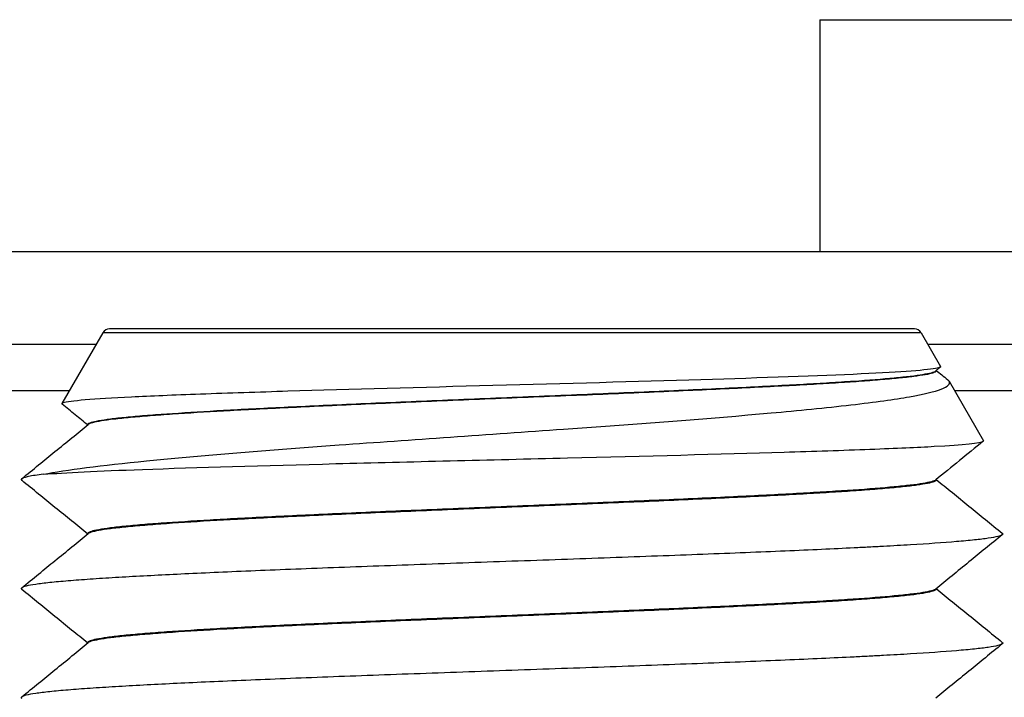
# Model space of a CAD drawing. Extents: x -1763 to 4575, y -3429 to 1051.
# Tile 117 of 193: x 3174.41 to 3180.78, y -2490.15 to -2485.77. Entities that reach past the tile are written whole.
import ezdxf

# ---------------------------------------------------------------- set-up
doc = ezdxf.new("R2010")
doc.units = 0
doc.layers.get('0').update_dxf_attribs({"linetype": 'CONTINUOUS'})
doc.layers.add('1', color=7, linetype='CONTINUOUS')

# ---------------------------------------------------------------- blocks, each defined once
blk = doc.blocks.new('Z-STACK', base_point=(-660.9662, -2613.0821))
at = {"color": 4, "linetype": 'CONTINUOUS'}
for p, q in [((3179.5851, -2485.7685), (3184.6565, -2485.7685)), ((3100.7451, -2487.2685), (3179.5851, -2487.2685)), ((3179.5851, -2487.2685), (3184.6565, -2487.2685)), ((3174.9037, -2487.8685), (3159.7421, -2487.8685)), ((3187.0377, -2487.8685), (3180.2837, -2487.8685)), ((3174.7305, -2488.1685), (3159.696, -2488.1685)), ((3186.7377, -2488.1685), (3180.457, -2488.1685))]:
    blk.add_line(p, q, dxfattribs=at)
at = {"color": 7, "linetype": 'CONTINUOUS'}
for p, q in [((3179.5851, -2485.7685), (3179.5851, -2487.2685)), ((3174.947, -2487.7935), (3174.6825, -2488.2516)), ((3180.1971, -2487.7685), (3174.9903, -2487.7685)), ((3180.2404, -2487.7935), (3180.3663, -2488.0116)), ((3180.3382, -2488.0395), (3180.3382, -2488.0373)), ((3180.4217, -2488.1075), (3180.6435, -2488.4916)), ((3174.8493, -2488.3895), (3174.8493, -2488.3872)), ((3180.3382, -2488.7451), (3180.3382, -2488.7428)), ((3174.8493, -2489.095), (3174.8493, -2489.0928)), ((3180.3382, -2489.4506), (3180.3382, -2489.4484)), ((3174.8493, -2489.8006), (3174.8493, -2489.7983))]:
    blk.add_line(p, q, dxfattribs=at)
at = {"color": 1, "linetype": 'CONTINUOUS'}
blk.add_line((3180.2404, -2487.7935), (3174.947, -2487.7935), dxfattribs=at)
at = {"color": 7, "linetype": 'CONTINUOUS'}
for centre, start, end in [((3174.9903, -2487.8185), 90, 150), ((3180.1971, -2487.8185), 30, 90)]:
    blk.add_arc(centre, 0.05, start, end, dxfattribs=at)
for points, knots in [([(3180.3651, -2488.0154), (3180.3623, -2488.0177), (3180.3556, -2488.02), (3180.3451, -2488.0223), (3180.2877, -2488.035), (3180.1175, -2488.0474), (3179.8526, -2488.0599), (3179.5785, -2488.0728), (3179.2146, -2488.0853), (3178.8158, -2488.0974), (3178.3993, -2488.11), (3177.934, -2488.1224), (3177.4702, -2488.1349), (3177.0081, -2488.1473), (3176.5502, -2488.1597), (3176.1435, -2488.1721), (3175.9551, -2488.1779), (3175.7603, -2488.1842), (3175.579, -2488.1909), (3175.4025, -2488.1973), (3175.2547, -2488.2035), (3175.1332, -2488.2095), (3174.8856, -2488.2218), (3174.728, -2488.2341), (3174.6907, -2488.2469), (3174.6862, -2488.2485), (3174.6834, -2488.25), (3174.6825, -2488.2516)], [0, 0, 0, 0, 0.021276, 0.021276, 0.021276, 0.515281, 0.515281, 0.515281, 1.552812, 1.552812, 1.552812, 2.898891, 2.898891, 2.898891, 4.226104, 4.226104, 4.226104, 4.790916, 4.790916, 4.790916, 5.237132, 5.237132, 5.237132, 5.681354, 5.681354, 5.681354, 5.690891, 5.690891, 5.690891, 5.690891]), ([(3174.8493, -2488.3872), (3174.8493, -2488.3855), (3174.8503, -2488.3837), (3174.8523, -2488.382), (3174.8547, -2488.3798), (3174.8588, -2488.3776), (3174.8644, -2488.3754), (3174.8738, -2488.3717), (3174.8877, -2488.3681), (3174.9059, -2488.3644), (3174.9246, -2488.3606), (3174.9479, -2488.3568), (3174.9753, -2488.3531), (3175.0028, -2488.3493), (3175.0344, -2488.3456), (3175.0699, -2488.3419), (3175.1053, -2488.3382), (3175.1444, -2488.3346), (3175.1869, -2488.3309), (3175.2293, -2488.3273), (3175.275, -2488.3238), (3175.3234, -2488.3202), (3175.4202, -2488.3132), (3175.5278, -2488.3063), (3175.6415, -2488.2997), (3175.67, -2488.2981), (3175.6988, -2488.2964), (3175.728, -2488.2948), (3175.7572, -2488.2932), (3175.7873, -2488.2915), (3175.8183, -2488.2898), (3175.8802, -2488.2865), (3175.9454, -2488.2831), (3176.014, -2488.2797), (3176.0825, -2488.2763), (3176.1544, -2488.2728), (3176.2292, -2488.2693), (3176.3041, -2488.2657), (3176.382, -2488.2622), (3176.4626, -2488.2585), (3176.5432, -2488.2549), (3176.6265, -2488.2513), (3176.7119, -2488.2476), (3176.7974, -2488.2439), (3176.8851, -2488.2402), (3176.9745, -2488.2364), (3177.1531, -2488.2289), (3177.3384, -2488.2213), (3177.5247, -2488.2137), (3177.7111, -2488.206), (3177.8985, -2488.1984), (3178.0812, -2488.1908), (3178.1725, -2488.187), (3178.2627, -2488.1832), (3178.351, -2488.1794), (3178.4393, -2488.1757), (3178.5259, -2488.172), (3178.61, -2488.1682), (3178.6941, -2488.1645), (3178.7758, -2488.1609), (3178.8547, -2488.1572), (3178.9336, -2488.1536), (3179.0096, -2488.15), (3179.0824, -2488.1465), (3179.1553, -2488.1429), (3179.2249, -2488.1394), (3179.2911, -2488.136), (3179.3574, -2488.1325), (3179.4202, -2488.1291), (3179.4795, -2488.1258), (3179.5092, -2488.1241), (3179.5379, -2488.1225), (3179.5658, -2488.1208), (3179.5937, -2488.1192), (3179.6206, -2488.1176), (3179.6474, -2488.1159), (3179.7007, -2488.1126), (3179.7524, -2488.1093), (3179.8018, -2488.1059), (3179.9006, -2488.099), (3179.9904, -2488.092), (3180.0666, -2488.0848), (3180.1048, -2488.0812), (3180.1396, -2488.0776), (3180.1705, -2488.0739), (3180.2014, -2488.0702), (3180.2285, -2488.0665), (3180.2513, -2488.0628), (3180.2741, -2488.0591), (3180.2927, -2488.0553), (3180.3067, -2488.0515), (3180.3206, -2488.0477), (3180.33, -2488.0439), (3180.3347, -2488.0401)], [0, 0, 0, 0, 0.006234, 0.006234, 0.006234, 0.020074, 0.020074, 0.020074, 0.063124, 0.063124, 0.063124, 0.133476, 0.133476, 0.133476, 0.228649, 0.228649, 0.228649, 0.346195, 0.346195, 0.346195, 0.483136, 0.483136, 0.483136, 0.801943, 0.801943, 0.801943, 0.888545, 0.888545, 0.888545, 0.978946, 0.978946, 0.978946, 1.174913, 1.174913, 1.174913, 1.390411, 1.390411, 1.390411, 1.62402, 1.62402, 1.62402, 1.873609, 1.873609, 1.873609, 2.13636, 2.13636, 2.13636, 2.687109, 2.687109, 2.687109, 3.244012, 3.244012, 3.244012, 3.51409, 3.51409, 3.51409, 3.773299, 3.773299, 3.773299, 4.018264, 4.018264, 4.018264, 4.246248, 4.246248, 4.246248, 4.455219, 4.455219, 4.455219, 4.643866, 4.643866, 4.643866, 4.730346, 4.730346, 4.730346, 4.812034, 4.812034, 4.812034, 4.966796, 4.966796, 4.966796, 5.232476, 5.232476, 5.232476, 5.336903, 5.336903, 5.336903, 5.418486, 5.418486, 5.418486, 5.474989, 5.474989, 5.474989, 5.505512, 5.505512, 5.505512, 5.505512]), ([(3180.3382, -2488.0395), (3180.3382, -2488.0413), (3180.3372, -2488.043), (3180.3352, -2488.0448), (3180.3327, -2488.047), (3180.3287, -2488.0491), (3180.3231, -2488.0513), (3180.3137, -2488.055), (3180.2999, -2488.0587), (3180.2819, -2488.0623), (3180.2634, -2488.0661), (3180.2404, -2488.0698), (3180.2134, -2488.0735), (3180.1864, -2488.0772), (3180.1553, -2488.0809), (3180.1206, -2488.0846), (3180.0859, -2488.0882), (3180.0476, -2488.0918), (3180.0061, -2488.0953), (3179.9647, -2488.0989), (3179.9202, -2488.1024), (3179.8732, -2488.1059), (3179.8262, -2488.1093), (3179.7766, -2488.1127), (3179.725, -2488.1161), (3179.6734, -2488.1194), (3179.6202, -2488.1227), (3179.5647, -2488.126), (3179.5089, -2488.1292), (3179.4495, -2488.1326), (3179.3866, -2488.136), (3179.3238, -2488.1394), (3179.2575, -2488.1428), (3179.1878, -2488.1463), (3179.1182, -2488.1498), (3179.0453, -2488.1534), (3178.9693, -2488.157), (3178.8933, -2488.1606), (3178.8143, -2488.1642), (3178.7326, -2488.1679), (3178.651, -2488.1715), (3178.5667, -2488.1752), (3178.4803, -2488.179), (3178.3939, -2488.1827), (3178.3054, -2488.1865), (3178.2154, -2488.1903), (3178.0353, -2488.1978), (3177.8492, -2488.2055), (3177.6627, -2488.2131), (3177.4762, -2488.2207), (3177.2893, -2488.2284), (3177.1077, -2488.2359), (3177.0169, -2488.2397), (3176.9275, -2488.2434), (3176.8399, -2488.2472), (3176.7524, -2488.2509), (3176.6668, -2488.2546), (3176.5837, -2488.2582), (3176.5006, -2488.2619), (3176.4199, -2488.2655), (3176.3421, -2488.2691), (3176.2644, -2488.2727), (3176.1895, -2488.2762), (3176.1177, -2488.2797), (3176.046, -2488.2832), (3175.9775, -2488.2866), (3175.9123, -2488.29), (3175.8471, -2488.2933), (3175.7852, -2488.2967), (3175.7268, -2488.2999), (3175.6102, -2488.3064), (3175.4987, -2488.3132), (3175.3969, -2488.3201), (3175.346, -2488.3236), (3175.2975, -2488.3271), (3175.252, -2488.3307), (3175.2064, -2488.3343), (3175.1639, -2488.3379), (3175.1249, -2488.3416), (3175.0859, -2488.3452), (3175.0504, -2488.3489), (3175.0189, -2488.3526), (3174.9875, -2488.3563), (3174.96, -2488.3601), (3174.9369, -2488.3639), (3174.9138, -2488.3676), (3174.895, -2488.3714), (3174.8809, -2488.3752), (3174.8668, -2488.379), (3174.8574, -2488.3829), (3174.8527, -2488.3867)], [0, 0, 0, 0, 0.006218, 0.006218, 0.006218, 0.02, 0.02, 0.02, 0.062719, 0.062719, 0.062719, 0.132158, 0.132158, 0.132158, 0.225642, 0.225642, 0.225642, 0.340587, 0.340587, 0.340587, 0.473952, 0.473952, 0.473952, 0.622468, 0.622468, 0.622468, 0.783107, 0.783107, 0.783107, 0.961459, 0.961459, 0.961459, 1.160528, 1.160528, 1.160528, 1.379347, 1.379347, 1.379347, 1.616239, 1.616239, 1.616239, 1.868811, 1.868811, 1.868811, 2.13399, 2.13399, 2.13399, 2.687137, 2.687137, 2.687137, 3.242579, 3.242579, 3.242579, 3.510592, 3.510592, 3.510592, 3.767068, 3.767068, 3.767068, 4.008869, 4.008869, 4.008869, 4.233521, 4.233521, 4.233521, 4.439255, 4.439255, 4.439255, 4.624997, 4.624997, 4.624997, 4.955531, 4.955531, 4.955531, 5.100836, 5.100836, 5.100836, 5.228342, 5.228342, 5.228342, 5.33489, 5.33489, 5.33489, 5.417741, 5.417741, 5.417741, 5.474833, 5.474833, 5.474833, 5.505512, 5.505512, 5.505512, 5.505512]), ([(3180.3651, -2488.0154), (3180.36, -2488.0195), (3180.355, -2488.0236), (3180.3499, -2488.0277), (3180.3449, -2488.0319), (3180.3398, -2488.036), (3180.3347, -2488.0401)], [0, 0, 0, 0, 0.01959373, 0.01959373, 0.01959373, 0.03918747, 0.03918747, 0.03918747, 0.03918747]), ([(3180.3385, -2488.037), (3180.3502, -2488.0465), (3180.3619, -2488.056), (3180.3736, -2488.0655), (3180.3865, -2488.0761), (3180.3994, -2488.0866), (3180.4124, -2488.0972)], [0.00491766, 0.00491766, 0.00491766, 0.00491766, 0.05008454, 0.05008454, 0.05008454, 0.10016908, 0.10016908, 0.10016908, 0.10016908]), ([(3180.3663, -2488.0116), (3180.3667, -2488.0122), (3180.3668, -2488.0128), (3180.3666, -2488.0135), (3180.3664, -2488.0141), (3180.3659, -2488.0147), (3180.3651, -2488.0154)], [0, 0, 0, 0, 0.001962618, 0.001962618, 0.001962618, 0.004389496, 0.004389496, 0.004389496, 0.004389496]), ([(3174.5636, -2488.7085), (3174.7095, -2488.6795), (3174.9371, -2488.6508), (3175.229, -2488.6218), (3175.5823, -2488.5868), (3176.0182, -2488.5526), (3176.4759, -2488.5191), (3176.9427, -2488.4851), (3177.4441, -2488.451), (3177.9268, -2488.4166), (3178.4133, -2488.382), (3178.877, -2488.3473), (3179.2693, -2488.312), (3179.4439, -2488.2963), (3179.6234, -2488.2788), (3179.7859, -2488.26), (3179.945, -2488.2416), (3180.0696, -2488.2241), (3180.165, -2488.2073), (3180.2583, -2488.1908), (3180.3277, -2488.1743), (3180.3711, -2488.1576), (3180.4144, -2488.141), (3180.4314, -2488.1243), (3180.4217, -2488.1075)], [0, 0, 0, 0, 0.671174, 0.671174, 0.671174, 1.922256, 1.922256, 1.922256, 3.376847, 3.376847, 3.376847, 4.723396, 4.723396, 4.723396, 5.242643, 5.242643, 5.242643, 5.625389, 5.625389, 5.625389, 5.837593, 5.837593, 5.837593, 5.908809, 5.908809, 5.908809, 5.908809]), ([(3180.4217, -2488.1075), (3180.4207, -2488.1058), (3180.4195, -2488.1041), (3180.4179, -2488.1023), (3180.4164, -2488.1006), (3180.4145, -2488.0989), (3180.4124, -2488.0972)], [0, 0, 0, 0, 0.00644191, 0.00644191, 0.00644191, 0.01402067, 0.01402067, 0.01402067, 0.01402067]), ([(3174.6825, -2488.2516), (3174.6822, -2488.2522), (3174.6821, -2488.2528), (3174.6823, -2488.2534), (3174.6825, -2488.254), (3174.683, -2488.2546), (3174.6837, -2488.2552)], [0, 0, 0, 0, 0.001869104, 0.001869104, 0.001869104, 0.004181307, 0.004181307, 0.004181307, 0.004181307]), ([(3174.8489, -2488.3898), (3174.822, -2488.3679), (3174.7951, -2488.346), (3174.7682, -2488.324), (3174.74, -2488.3011), (3174.7119, -2488.2782), (3174.6837, -2488.2552)], [0.0049174, 0.0049174, 0.0049174, 0.0049174, 0.108999, 0.108999, 0.108999, 0.217998, 0.217998, 0.217998, 0.217998]), ([(3174.4217, -2488.7377), (3174.4961, -2488.6771), (3174.5679, -2488.6186), (3174.6372, -2488.5622), (3174.7118, -2488.5015), (3174.7836, -2488.443), (3174.8527, -2488.3867)], [0, 0, 0, 0, 0.2779219, 0.2779219, 0.2779219, 0.5558439, 0.5558439, 0.5558439, 0.5558439]), ([(3174.5636, -2488.7085), (3174.6989, -2488.6981), (3174.9169, -2488.6877), (3175.2026, -2488.6773), (3175.5524, -2488.6645), (3175.9905, -2488.6521), (3176.455, -2488.64), (3176.9323, -2488.6276), (3177.4496, -2488.6153), (3177.9519, -2488.6028), (3178.4548, -2488.5904), (3178.939, -2488.578), (3179.3542, -2488.5654), (3179.5409, -2488.5597), (3179.7337, -2488.5534), (3179.9097, -2488.5467), (3180.0811, -2488.5401), (3180.2183, -2488.5339), (3180.3257, -2488.5279), (3180.5176, -2488.5171), (3180.6287, -2488.5063), (3180.6424, -2488.4951)], [0, 0, 0, 0, 0.639738, 0.639738, 0.639738, 1.892685, 1.892685, 1.892685, 3.390121, 3.390121, 3.390121, 4.792877, 4.792877, 4.792877, 5.348697, 5.348697, 5.348697, 5.765176, 5.765176, 5.765176, 6.083731, 6.083731, 6.083731, 6.083731]), ([(3180.6424, -2488.4951), (3180.5898, -2488.5379), (3180.5385, -2488.5797), (3180.4886, -2488.6204), (3180.436, -2488.6631), (3180.3848, -2488.7049), (3180.3347, -2488.7457)], [0, 0, 0, 0, 0.1983971, 0.1983971, 0.1983971, 0.3967942, 0.3967942, 0.3967942, 0.3967942]), ([(3180.6424, -2488.4951), (3180.6431, -2488.4945), (3180.6435, -2488.4939), (3180.6437, -2488.4934), (3180.6439, -2488.4928), (3180.6439, -2488.4922), (3180.6435, -2488.4916)], [0, 0, 0, 0, 0.002206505, 0.002206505, 0.002206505, 0.003991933, 0.003991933, 0.003991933, 0.003991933]), ([(3174.4217, -2488.7377), (3174.4207, -2488.7385), (3174.42, -2488.7393), (3174.4195, -2488.7401), (3174.419, -2488.7409), (3174.4187, -2488.7417), (3174.4187, -2488.7426), (3174.4187, -2488.7434), (3174.419, -2488.7442), (3174.4195, -2488.745), (3174.42, -2488.7458), (3174.4207, -2488.7466), (3174.4217, -2488.7474)], [0, 0, 0, 0, 0.00333528, 0.00333528, 0.00333528, 0.00592148, 0.00592148, 0.00592148, 0.0085072, 0.0085072, 0.0085072, 0.01183912, 0.01183912, 0.01183912, 0.01183912]), ([(3174.5636, -2488.7085), (3174.5433, -2488.7109), (3174.525, -2488.7133), (3174.5088, -2488.7157), (3174.4926, -2488.7182), (3174.4786, -2488.7206), (3174.4666, -2488.723), (3174.4547, -2488.7255), (3174.445, -2488.7279), (3174.4375, -2488.7303), (3174.43, -2488.7328), (3174.4247, -2488.7352), (3174.4217, -2488.7377)], [0, 0, 0, 0, 0.0552514, 0.0552514, 0.0552514, 0.0980816, 0.0980816, 0.0980816, 0.1281495, 0.1281495, 0.1281495, 0.1456412, 0.1456412, 0.1456412, 0.1456412]), ([(3174.8489, -2489.0953), (3174.7809, -2489.04), (3174.7104, -2488.9825), (3174.6372, -2488.9229), (3174.5679, -2488.8664), (3174.4961, -2488.808), (3174.4217, -2488.7474)], [0.0051044, 0.0051044, 0.0051044, 0.0051044, 0.2779219, 0.2779219, 0.2779219, 0.5558438, 0.5558438, 0.5558438, 0.5558438]), ([(3180.3347, -2488.7457), (3180.33, -2488.7495), (3180.3206, -2488.7533), (3180.3067, -2488.7571), (3180.2927, -2488.7608), (3180.2741, -2488.7646), (3180.2513, -2488.7683), (3180.2285, -2488.7721), (3180.2014, -2488.7758), (3180.1705, -2488.7795), (3180.1396, -2488.7831), (3180.1048, -2488.7868), (3180.0666, -2488.7904), (3179.9904, -2488.7976), (3179.9006, -2488.8046), (3179.8018, -2488.8114), (3179.7524, -2488.8148), (3179.7007, -2488.8182), (3179.6474, -2488.8215), (3179.6206, -2488.8231), (3179.5937, -2488.8247), (3179.5658, -2488.8264), (3179.5379, -2488.828), (3179.5092, -2488.8297), (3179.4795, -2488.8313), (3179.4202, -2488.8347), (3179.3574, -2488.8381), (3179.2911, -2488.8415), (3179.2249, -2488.845), (3179.1553, -2488.8485), (3179.0824, -2488.852), (3179.0096, -2488.8556), (3178.9336, -2488.8592), (3178.8547, -2488.8628), (3178.7758, -2488.8664), (3178.6941, -2488.8701), (3178.61, -2488.8738), (3178.5259, -2488.8775), (3178.4393, -2488.8812), (3178.351, -2488.885), (3178.2627, -2488.8888), (3178.1725, -2488.8925), (3178.0812, -2488.8963), (3177.8985, -2488.9039), (3177.7111, -2488.9116), (3177.5247, -2488.9192), (3177.3384, -2488.9269), (3177.1531, -2488.9345), (3176.9745, -2488.942), (3176.8851, -2488.9457), (3176.7974, -2488.9494), (3176.7119, -2488.9531), (3176.6265, -2488.9568), (3176.5432, -2488.9605), (3176.4626, -2488.9641), (3176.382, -2488.9677), (3176.3041, -2488.9713), (3176.2292, -2488.9748), (3176.1544, -2488.9784), (3176.0825, -2488.9818), (3176.014, -2488.9853), (3175.9454, -2488.9887), (3175.8802, -2488.9921), (3175.8183, -2488.9954), (3175.7873, -2488.9971), (3175.7572, -2488.9987), (3175.728, -2489.0003), (3175.6988, -2489.002), (3175.67, -2489.0036), (3175.6415, -2489.0053), (3175.5278, -2489.0119), (3175.4202, -2489.0187), (3175.3234, -2489.0258), (3175.275, -2489.0293), (3175.2293, -2489.0329), (3175.1869, -2489.0365), (3175.1444, -2489.0401), (3175.1053, -2489.0438), (3175.0699, -2489.0475), (3175.0344, -2489.0511), (3175.0028, -2489.0549), (3174.9753, -2489.0586), (3174.9479, -2489.0624), (3174.9246, -2489.0661), (3174.9059, -2489.0699), (3174.8877, -2489.0736), (3174.8738, -2489.0773), (3174.8644, -2489.081), (3174.8588, -2489.0832), (3174.8547, -2489.0854), (3174.8523, -2489.0875), (3174.8503, -2489.0893), (3174.8493, -2489.091), (3174.8493, -2489.0928)], [0, 0, 0, 0, 0.030523, 0.030523, 0.030523, 0.087025, 0.087025, 0.087025, 0.168609, 0.168609, 0.168609, 0.273035, 0.273035, 0.273035, 0.538716, 0.538716, 0.538716, 0.693478, 0.693478, 0.693478, 0.775166, 0.775166, 0.775166, 0.861646, 0.861646, 0.861646, 1.050293, 1.050293, 1.050293, 1.259264, 1.259264, 1.259264, 1.487248, 1.487248, 1.487248, 1.732213, 1.732213, 1.732213, 1.991422, 1.991422, 1.991422, 2.2615, 2.2615, 2.2615, 2.818402, 2.818402, 2.818402, 3.369152, 3.369152, 3.369152, 3.631903, 3.631903, 3.631903, 3.881492, 3.881492, 3.881492, 4.1151, 4.1151, 4.1151, 4.330599, 4.330599, 4.330599, 4.526566, 4.526566, 4.526566, 4.616966, 4.616966, 4.616966, 4.703569, 4.703569, 4.703569, 5.022376, 5.022376, 5.022376, 5.159316, 5.159316, 5.159316, 5.276863, 5.276863, 5.276863, 5.372035, 5.372035, 5.372035, 5.442388, 5.442388, 5.442388, 5.485438, 5.485438, 5.485438, 5.499278, 5.499278, 5.499278, 5.505512, 5.505512, 5.505512, 5.505512]), ([(3180.3382, -2488.7451), (3180.3382, -2488.7468), (3180.3372, -2488.7486), (3180.3352, -2488.7503), (3180.3327, -2488.7525), (3180.3287, -2488.7547), (3180.3231, -2488.7569), (3180.3137, -2488.7605), (3180.2999, -2488.7642), (3180.2819, -2488.7679), (3180.2634, -2488.7716), (3180.2404, -2488.7754), (3180.2134, -2488.7791), (3180.1864, -2488.7828), (3180.1553, -2488.7865), (3180.1206, -2488.7901), (3180.0859, -2488.7937), (3180.0476, -2488.7973), (3180.0061, -2488.8009), (3179.9647, -2488.8045), (3179.9202, -2488.808), (3179.8732, -2488.8114), (3179.8262, -2488.8149), (3179.7766, -2488.8183), (3179.725, -2488.8216), (3179.6734, -2488.825), (3179.6202, -2488.8283), (3179.5647, -2488.8315), (3179.5089, -2488.8348), (3179.4495, -2488.8381), (3179.3866, -2488.8415), (3179.3238, -2488.8449), (3179.2575, -2488.8484), (3179.1878, -2488.8519), (3179.1182, -2488.8554), (3179.0453, -2488.8589), (3178.9693, -2488.8625), (3178.8933, -2488.8661), (3178.8143, -2488.8698), (3178.7326, -2488.8734), (3178.651, -2488.8771), (3178.5667, -2488.8808), (3178.4803, -2488.8845), (3178.3939, -2488.8883), (3178.3054, -2488.892), (3178.2154, -2488.8958), (3178.0353, -2488.9034), (3177.8492, -2488.911), (3177.6627, -2488.9187), (3177.4762, -2488.9263), (3177.2893, -2488.9339), (3177.1077, -2488.9415), (3177.0169, -2488.9453), (3176.9275, -2488.949), (3176.8399, -2488.9527), (3176.7524, -2488.9565), (3176.6668, -2488.9601), (3176.5837, -2488.9638), (3176.5006, -2488.9675), (3176.4199, -2488.9711), (3176.3421, -2488.9747), (3176.2644, -2488.9782), (3176.1895, -2488.9818), (3176.1177, -2488.9852), (3176.046, -2488.9887), (3175.9775, -2488.9922), (3175.9123, -2488.9955), (3175.8471, -2488.9989), (3175.7852, -2489.0022), (3175.7268, -2489.0055), (3175.6102, -2489.012), (3175.4987, -2489.0187), (3175.3969, -2489.0257), (3175.346, -2489.0292), (3175.2975, -2489.0327), (3175.252, -2489.0363), (3175.2064, -2489.0398), (3175.1639, -2489.0435), (3175.1249, -2489.0471), (3175.0859, -2489.0508), (3175.0504, -2489.0545), (3175.0189, -2489.0582), (3174.9875, -2489.0619), (3174.96, -2489.0656), (3174.9369, -2489.0694), (3174.9138, -2489.0732), (3174.895, -2489.077), (3174.8809, -2489.0808), (3174.8668, -2489.0846), (3174.8574, -2489.0884), (3174.8527, -2489.0922)], [0, 0, 0, 0, 0.006218, 0.006218, 0.006218, 0.02, 0.02, 0.02, 0.062719, 0.062719, 0.062719, 0.132158, 0.132158, 0.132158, 0.225642, 0.225642, 0.225642, 0.340587, 0.340587, 0.340587, 0.473952, 0.473952, 0.473952, 0.622468, 0.622468, 0.622468, 0.783107, 0.783107, 0.783107, 0.961459, 0.961459, 0.961459, 1.160528, 1.160528, 1.160528, 1.379347, 1.379347, 1.379347, 1.616239, 1.616239, 1.616239, 1.868811, 1.868811, 1.868811, 2.13399, 2.13399, 2.13399, 2.687137, 2.687137, 2.687137, 3.242579, 3.242579, 3.242579, 3.510592, 3.510592, 3.510592, 3.767068, 3.767068, 3.767068, 4.008869, 4.008869, 4.008869, 4.233521, 4.233521, 4.233521, 4.439255, 4.439255, 4.439255, 4.624997, 4.624997, 4.624997, 4.955531, 4.955531, 4.955531, 5.100836, 5.100836, 5.100836, 5.228342, 5.228342, 5.228342, 5.33489, 5.33489, 5.33489, 5.417741, 5.417741, 5.417741, 5.474833, 5.474833, 5.474833, 5.505512, 5.505512, 5.505512, 5.505512]), ([(3180.3385, -2488.7426), (3180.4065, -2488.7979), (3180.477, -2488.8554), (3180.5502, -2488.915), (3180.6196, -2488.9714), (3180.6913, -2489.0299), (3180.7657, -2489.0904)], [0.0051038, 0.0051038, 0.0051038, 0.0051038, 0.2779219, 0.2779219, 0.2779219, 0.5558439, 0.5558439, 0.5558439, 0.5558439]), ([(3174.4217, -2489.4432), (3174.4961, -2489.3827), (3174.5679, -2489.3242), (3174.6372, -2489.2677), (3174.7118, -2489.207), (3174.7836, -2489.1485), (3174.8527, -2489.0922)], [0, 0, 0, 0, 0.2779219, 0.2779219, 0.2779219, 0.5558439, 0.5558439, 0.5558439, 0.5558439]), ([(3180.7657, -2489.1002), (3180.7611, -2489.104), (3180.7511, -2489.1077), (3180.7359, -2489.1115), (3180.7208, -2489.1152), (3180.7004, -2489.119), (3180.6752, -2489.1227), (3180.6499, -2489.1264), (3180.6199, -2489.13), (3180.5854, -2489.1337), (3180.5509, -2489.1373), (3180.512, -2489.1409), (3180.4692, -2489.1445), (3180.3837, -2489.1516), (3180.2827, -2489.1586), (3180.1711, -2489.1654), (3180.1153, -2489.1687), (3180.0568, -2489.1721), (3179.9963, -2489.1753), (3179.9661, -2489.177), (3179.9354, -2489.1786), (3179.9042, -2489.1802), (3179.8729, -2489.1818), (3179.8406, -2489.1834), (3179.8073, -2489.1851), (3179.7407, -2489.1884), (3179.6701, -2489.1917), (3179.5957, -2489.1951), (3179.5212, -2489.1985), (3179.4429, -2489.2019), (3179.3609, -2489.2054), (3179.2789, -2489.2089), (3179.1932, -2489.2125), (3179.1042, -2489.216), (3179.0153, -2489.2196), (3178.923, -2489.2232), (3178.8279, -2489.2269), (3178.7328, -2489.2305), (3178.6349, -2489.2342), (3178.5348, -2489.2379), (3178.4346, -2489.2416), (3178.3323, -2489.2454), (3178.2284, -2489.2491), (3178.0208, -2489.2566), (3177.8071, -2489.2642), (3177.5937, -2489.2717), (3177.3803, -2489.2793), (3177.1673, -2489.2868), (3176.9611, -2489.2942), (3176.858, -2489.298), (3176.7565, -2489.3017), (3176.6573, -2489.3053), (3176.5582, -2489.309), (3176.4614, -2489.3126), (3176.3674, -2489.3162), (3176.2735, -2489.3198), (3176.1825, -2489.3234), (3176.0948, -2489.3269), (3176.0071, -2489.3304), (3175.9227, -2489.3339), (3175.842, -2489.3373), (3175.6804, -2489.3442), (3175.5337, -2489.3508), (3175.4023, -2489.3573), (3175.2699, -2489.3637), (3175.1437, -2489.3704), (3175.0287, -2489.3773), (3174.9712, -2489.3808), (3174.9165, -2489.3843), (3174.8653, -2489.3878), (3174.8141, -2489.3914), (3174.7664, -2489.395), (3174.7227, -2489.3986), (3174.6789, -2489.4022), (3174.6393, -2489.4058), (3174.6042, -2489.4095), (3174.5691, -2489.4132), (3174.5386, -2489.4169), (3174.513, -2489.4207), (3174.4875, -2489.4244), (3174.467, -2489.4282), (3174.4517, -2489.4319), (3174.4364, -2489.4357), (3174.4264, -2489.4395), (3174.4217, -2489.4432)], [0, 0, 0, 0, 0.032121, 0.032121, 0.032121, 0.093922, 0.093922, 0.093922, 0.18439, 0.18439, 0.18439, 0.301046, 0.301046, 0.301046, 0.599945, 0.599945, 0.599945, 0.774949, 0.774949, 0.774949, 0.867245, 0.867245, 0.867245, 0.964273, 0.964273, 0.964273, 1.176121, 1.176121, 1.176121, 1.411135, 1.411135, 1.411135, 1.667981, 1.667981, 1.667981, 1.944539, 1.944539, 1.944539, 2.237894, 2.237894, 2.237894, 2.544412, 2.544412, 2.544412, 3.179585, 3.179585, 3.179585, 3.812568, 3.812568, 3.812568, 4.116532, 4.116532, 4.116532, 4.406631, 4.406631, 4.406631, 4.679504, 4.679504, 4.679504, 4.932535, 4.932535, 4.932535, 5.372622, 5.372622, 5.372622, 5.746789, 5.746789, 5.746789, 5.910484, 5.910484, 5.910484, 6.053567, 6.053567, 6.053567, 6.172538, 6.172538, 6.172538, 6.264371, 6.264371, 6.264371, 6.326794, 6.326794, 6.326794, 6.35907, 6.35907, 6.35907, 6.35907]), ([(3180.7657, -2489.1002), (3180.6914, -2489.1608), (3180.6196, -2489.2192), (3180.5502, -2489.2757), (3180.4757, -2489.3364), (3180.4039, -2489.3949), (3180.3347, -2489.4512)], [0, 0, 0, 0, 0.2779219, 0.2779219, 0.2779219, 0.5558438, 0.5558438, 0.5558438, 0.5558438]), ([(3180.7657, -2489.0904), (3180.7667, -2489.0913), (3180.7675, -2489.0921), (3180.768, -2489.0929), (3180.7685, -2489.0937), (3180.7687, -2489.0945), (3180.7687, -2489.0953), (3180.7687, -2489.0961), (3180.7685, -2489.097), (3180.768, -2489.0978), (3180.7675, -2489.0986), (3180.7667, -2489.0994), (3180.7657, -2489.1002)], [0, 0, 0, 0, 0.00333528, 0.00333528, 0.00333528, 0.00592148, 0.00592148, 0.00592148, 0.0085072, 0.0085072, 0.0085072, 0.01183912, 0.01183912, 0.01183912, 0.01183912]), ([(3174.4217, -2489.4432), (3174.4207, -2489.444), (3174.42, -2489.4449), (3174.4195, -2489.4457), (3174.419, -2489.4465), (3174.4187, -2489.4473), (3174.4187, -2489.4481), (3174.4187, -2489.4489), (3174.419, -2489.4497), (3174.4195, -2489.4506), (3174.42, -2489.4514), (3174.4207, -2489.4522), (3174.4217, -2489.453)], [0, 0, 0, 0, 0.00333528, 0.00333528, 0.00333528, 0.00592148, 0.00592148, 0.00592148, 0.0085072, 0.0085072, 0.0085072, 0.01183912, 0.01183912, 0.01183912, 0.01183912]), ([(3174.8489, -2489.8009), (3174.7809, -2489.7455), (3174.7104, -2489.6881), (3174.6372, -2489.6285), (3174.5679, -2489.572), (3174.4961, -2489.5135), (3174.4217, -2489.453)], [0.0051044, 0.0051044, 0.0051044, 0.0051044, 0.2779219, 0.2779219, 0.2779219, 0.5558438, 0.5558438, 0.5558438, 0.5558438]), ([(3180.3347, -2489.4512), (3180.33, -2489.455), (3180.3206, -2489.4588), (3180.3067, -2489.4626), (3180.2927, -2489.4664), (3180.2741, -2489.4702), (3180.2513, -2489.4739), (3180.2285, -2489.4776), (3180.2014, -2489.4814), (3180.1705, -2489.485), (3180.1396, -2489.4887), (3180.1048, -2489.4923), (3180.0666, -2489.4959), (3179.9904, -2489.5031), (3179.9006, -2489.5102), (3179.8018, -2489.517), (3179.7524, -2489.5204), (3179.7007, -2489.5237), (3179.6474, -2489.527), (3179.6206, -2489.5287), (3179.5937, -2489.5303), (3179.5658, -2489.5319), (3179.5379, -2489.5336), (3179.5092, -2489.5352), (3179.4795, -2489.5369), (3179.4202, -2489.5402), (3179.3574, -2489.5436), (3179.2911, -2489.5471), (3179.2249, -2489.5505), (3179.1553, -2489.554), (3179.0824, -2489.5576), (3179.0096, -2489.5611), (3178.9336, -2489.5647), (3178.8547, -2489.5683), (3178.7758, -2489.572), (3178.6941, -2489.5757), (3178.61, -2489.5794), (3178.5259, -2489.5831), (3178.4393, -2489.5868), (3178.351, -2489.5906), (3178.2627, -2489.5943), (3178.1725, -2489.5981), (3178.0812, -2489.6019), (3177.8985, -2489.6095), (3177.7111, -2489.6172), (3177.5247, -2489.6248), (3177.3384, -2489.6324), (3177.1531, -2489.64), (3176.9745, -2489.6475), (3176.8851, -2489.6513), (3176.7974, -2489.655), (3176.7119, -2489.6587), (3176.6265, -2489.6624), (3176.5432, -2489.666), (3176.4626, -2489.6697), (3176.382, -2489.6733), (3176.3041, -2489.6769), (3176.2292, -2489.6804), (3176.1544, -2489.6839), (3176.0825, -2489.6874), (3176.014, -2489.6908), (3175.9454, -2489.6943), (3175.8802, -2489.6976), (3175.8183, -2489.701), (3175.7873, -2489.7026), (3175.7572, -2489.7043), (3175.728, -2489.7059), (3175.6988, -2489.7075), (3175.67, -2489.7092), (3175.6415, -2489.7108), (3175.5278, -2489.7174), (3175.4202, -2489.7243), (3175.3234, -2489.7313), (3175.275, -2489.7349), (3175.2293, -2489.7384), (3175.1869, -2489.7421), (3175.1444, -2489.7457), (3175.1053, -2489.7493), (3175.0699, -2489.753), (3175.0344, -2489.7567), (3175.0028, -2489.7604), (3174.9753, -2489.7642), (3174.9479, -2489.7679), (3174.9246, -2489.7717), (3174.9059, -2489.7755), (3174.8877, -2489.7792), (3174.8738, -2489.7829), (3174.8644, -2489.7866), (3174.8588, -2489.7887), (3174.8547, -2489.7909), (3174.8523, -2489.7931), (3174.8503, -2489.7948), (3174.8493, -2489.7966), (3174.8493, -2489.7983)], [0, 0, 0, 0, 0.030523, 0.030523, 0.030523, 0.087025, 0.087025, 0.087025, 0.168609, 0.168609, 0.168609, 0.273035, 0.273035, 0.273035, 0.538716, 0.538716, 0.538716, 0.693478, 0.693478, 0.693478, 0.775166, 0.775166, 0.775166, 0.861646, 0.861646, 0.861646, 1.050293, 1.050293, 1.050293, 1.259264, 1.259264, 1.259264, 1.487248, 1.487248, 1.487248, 1.732213, 1.732213, 1.732213, 1.991422, 1.991422, 1.991422, 2.2615, 2.2615, 2.2615, 2.818402, 2.818402, 2.818402, 3.369152, 3.369152, 3.369152, 3.631903, 3.631903, 3.631903, 3.881492, 3.881492, 3.881492, 4.1151, 4.1151, 4.1151, 4.330599, 4.330599, 4.330599, 4.526566, 4.526566, 4.526566, 4.616966, 4.616966, 4.616966, 4.703569, 4.703569, 4.703569, 5.022376, 5.022376, 5.022376, 5.159316, 5.159316, 5.159316, 5.276863, 5.276863, 5.276863, 5.372035, 5.372035, 5.372035, 5.442388, 5.442388, 5.442388, 5.485438, 5.485438, 5.485438, 5.499278, 5.499278, 5.499278, 5.505512, 5.505512, 5.505512, 5.505512]), ([(3180.3382, -2489.4506), (3180.3382, -2489.4524), (3180.3372, -2489.4541), (3180.3352, -2489.4559), (3180.3327, -2489.4581), (3180.3287, -2489.4602), (3180.3231, -2489.4624), (3180.3137, -2489.4661), (3180.2999, -2489.4698), (3180.2819, -2489.4734), (3180.2634, -2489.4772), (3180.2404, -2489.4809), (3180.2134, -2489.4846), (3180.1864, -2489.4884), (3180.1553, -2489.492), (3180.1206, -2489.4957), (3180.0859, -2489.4993), (3180.0476, -2489.5029), (3180.0061, -2489.5065), (3179.9647, -2489.51), (3179.9202, -2489.5135), (3179.8732, -2489.517), (3179.8262, -2489.5204), (3179.7766, -2489.5238), (3179.725, -2489.5272), (3179.6734, -2489.5305), (3179.6202, -2489.5338), (3179.5647, -2489.5371), (3179.5089, -2489.5404), (3179.4495, -2489.5437), (3179.3866, -2489.5471), (3179.3238, -2489.5505), (3179.2575, -2489.5539), (3179.1878, -2489.5574), (3179.1182, -2489.5609), (3179.0453, -2489.5645), (3178.9693, -2489.5681), (3178.8933, -2489.5717), (3178.8143, -2489.5753), (3178.7326, -2489.579), (3178.651, -2489.5827), (3178.5667, -2489.5864), (3178.4803, -2489.5901), (3178.3939, -2489.5938), (3178.3054, -2489.5976), (3178.2154, -2489.6014), (3178.0353, -2489.6089), (3177.8492, -2489.6166), (3177.6627, -2489.6242), (3177.4762, -2489.6319), (3177.2893, -2489.6395), (3177.1077, -2489.647), (3177.0169, -2489.6508), (3176.9275, -2489.6546), (3176.8399, -2489.6583), (3176.7524, -2489.662), (3176.6668, -2489.6657), (3176.5837, -2489.6694), (3176.5006, -2489.673), (3176.4199, -2489.6766), (3176.3421, -2489.6802), (3176.2644, -2489.6838), (3176.1895, -2489.6873), (3176.1177, -2489.6908), (3176.046, -2489.6943), (3175.9775, -2489.6977), (3175.9123, -2489.7011), (3175.8471, -2489.7045), (3175.7852, -2489.7078), (3175.7268, -2489.711), (3175.6102, -2489.7176), (3175.4987, -2489.7243), (3175.3969, -2489.7313), (3175.346, -2489.7347), (3175.2975, -2489.7383), (3175.252, -2489.7418), (3175.2064, -2489.7454), (3175.1639, -2489.749), (3175.1249, -2489.7527), (3175.0859, -2489.7563), (3175.0504, -2489.76), (3175.0189, -2489.7637), (3174.9875, -2489.7674), (3174.96, -2489.7712), (3174.9369, -2489.775), (3174.9138, -2489.7787), (3174.895, -2489.7825), (3174.8809, -2489.7863), (3174.8668, -2489.7901), (3174.8574, -2489.794), (3174.8527, -2489.7978)], [0, 0, 0, 0, 0.006218, 0.006218, 0.006218, 0.02, 0.02, 0.02, 0.062719, 0.062719, 0.062719, 0.132158, 0.132158, 0.132158, 0.225642, 0.225642, 0.225642, 0.340587, 0.340587, 0.340587, 0.473952, 0.473952, 0.473952, 0.622468, 0.622468, 0.622468, 0.783107, 0.783107, 0.783107, 0.961459, 0.961459, 0.961459, 1.160528, 1.160528, 1.160528, 1.379347, 1.379347, 1.379347, 1.616239, 1.616239, 1.616239, 1.868811, 1.868811, 1.868811, 2.13399, 2.13399, 2.13399, 2.687137, 2.687137, 2.687137, 3.242579, 3.242579, 3.242579, 3.510592, 3.510592, 3.510592, 3.767068, 3.767068, 3.767068, 4.008869, 4.008869, 4.008869, 4.233521, 4.233521, 4.233521, 4.439255, 4.439255, 4.439255, 4.624997, 4.624997, 4.624997, 4.955531, 4.955531, 4.955531, 5.100836, 5.100836, 5.100836, 5.228342, 5.228342, 5.228342, 5.33489, 5.33489, 5.33489, 5.417741, 5.417741, 5.417741, 5.474833, 5.474833, 5.474833, 5.505512, 5.505512, 5.505512, 5.505512]), ([(3180.3385, -2489.4481), (3180.4065, -2489.5035), (3180.477, -2489.5609), (3180.5502, -2489.6205), (3180.6196, -2489.677), (3180.6913, -2489.7354), (3180.7657, -2489.796)], [0.0051047, 0.0051047, 0.0051047, 0.0051047, 0.2779219, 0.2779219, 0.2779219, 0.5558439, 0.5558439, 0.5558439, 0.5558439]), ([(3174.4217, -2490.1488), (3174.4962, -2490.0881), (3174.568, -2490.0297), (3174.6372, -2489.9733), (3174.7118, -2489.9126), (3174.7836, -2489.8541), (3174.8527, -2489.7978)], [0, 0, 0, 0, 0.2779219, 0.2779219, 0.2779219, 0.5558439, 0.5558439, 0.5558439, 0.5558439]), ([(3180.7657, -2489.8058), (3180.7611, -2489.8095), (3180.7511, -2489.8133), (3180.7359, -2489.817), (3180.7208, -2489.8208), (3180.7004, -2489.8245), (3180.6752, -2489.8282), (3180.6499, -2489.8319), (3180.6199, -2489.8356), (3180.5854, -2489.8392), (3180.5509, -2489.8429), (3180.512, -2489.8465), (3180.4692, -2489.8501), (3180.3837, -2489.8572), (3180.2827, -2489.8642), (3180.1711, -2489.8709), (3180.1153, -2489.8743), (3180.0568, -2489.8776), (3179.9963, -2489.8809), (3179.9661, -2489.8825), (3179.9354, -2489.8841), (3179.9042, -2489.8858), (3179.8729, -2489.8874), (3179.8406, -2489.889), (3179.8073, -2489.8906), (3179.7407, -2489.8939), (3179.6701, -2489.8973), (3179.5957, -2489.9007), (3179.5212, -2489.9041), (3179.4429, -2489.9075), (3179.3609, -2489.911), (3179.2789, -2489.9145), (3179.1932, -2489.918), (3179.1042, -2489.9216), (3179.0153, -2489.9252), (3178.923, -2489.9288), (3178.8279, -2489.9324), (3178.7328, -2489.9361), (3178.6349, -2489.9398), (3178.5348, -2489.9435), (3178.4346, -2489.9472), (3178.3323, -2489.9509), (3178.2284, -2489.9547), (3178.0208, -2489.9622), (3177.8071, -2489.9697), (3177.5937, -2489.9773), (3177.3803, -2489.9848), (3177.1673, -2489.9924), (3176.9611, -2489.9998), (3176.858, -2490.0035), (3176.7565, -2490.0072), (3176.6573, -2490.0109), (3176.5582, -2490.0146), (3176.4614, -2490.0182), (3176.3674, -2490.0218), (3176.2735, -2490.0254), (3176.1825, -2490.029), (3176.0948, -2490.0325), (3176.0071, -2490.036), (3175.9227, -2490.0395), (3175.842, -2490.0429), (3175.6804, -2490.0498), (3175.5337, -2490.0564), (3175.4023, -2490.0628), (3175.2699, -2490.0693), (3175.1437, -2490.076), (3175.0287, -2490.0829), (3174.9712, -2490.0863), (3174.9165, -2490.0898), (3174.8653, -2490.0934), (3174.8141, -2490.0969), (3174.7664, -2490.1005), (3174.7227, -2490.1041), (3174.6789, -2490.1077), (3174.6393, -2490.1114), (3174.6042, -2490.1151), (3174.5691, -2490.1188), (3174.5386, -2490.1225), (3174.513, -2490.1262), (3174.4875, -2490.13), (3174.467, -2490.1337), (3174.4517, -2490.1375), (3174.4364, -2490.1412), (3174.4264, -2490.145), (3174.4217, -2490.1488)], [0, 0, 0, 0, 0.032121, 0.032121, 0.032121, 0.093922, 0.093922, 0.093922, 0.18439, 0.18439, 0.18439, 0.301046, 0.301046, 0.301046, 0.599945, 0.599945, 0.599945, 0.774949, 0.774949, 0.774949, 0.867245, 0.867245, 0.867245, 0.964273, 0.964273, 0.964273, 1.176121, 1.176121, 1.176121, 1.411135, 1.411135, 1.411135, 1.667981, 1.667981, 1.667981, 1.944539, 1.944539, 1.944539, 2.237894, 2.237894, 2.237894, 2.544412, 2.544412, 2.544412, 3.179585, 3.179585, 3.179585, 3.812568, 3.812568, 3.812568, 4.116532, 4.116532, 4.116532, 4.406631, 4.406631, 4.406631, 4.679504, 4.679504, 4.679504, 4.932535, 4.932535, 4.932535, 5.372622, 5.372622, 5.372622, 5.746789, 5.746789, 5.746789, 5.910484, 5.910484, 5.910484, 6.053567, 6.053567, 6.053567, 6.172538, 6.172538, 6.172538, 6.264371, 6.264371, 6.264371, 6.326794, 6.326794, 6.326794, 6.35907, 6.35907, 6.35907, 6.35907]), ([(3180.7657, -2489.8058), (3180.6913, -2489.8663), (3180.6196, -2489.9248), (3180.5502, -2489.9813), (3180.4757, -2490.042), (3180.4039, -2490.1004), (3180.3347, -2490.1568)], [0, 0, 0, 0, 0.2779219, 0.2779219, 0.2779219, 0.5558438, 0.5558438, 0.5558438, 0.5558438]), ([(3180.7657, -2489.796), (3180.7667, -2489.7968), (3180.7675, -2489.7976), (3180.768, -2489.7984), (3180.7685, -2489.7993), (3180.7687, -2489.8001), (3180.7687, -2489.8009), (3180.7687, -2489.8017), (3180.7685, -2489.8025), (3180.768, -2489.8033), (3180.7675, -2489.8041), (3180.7667, -2489.805), (3180.7657, -2489.8058)], [0, 0, 0, 0, 0.00333528, 0.00333528, 0.00333528, 0.00592148, 0.00592148, 0.00592148, 0.0085072, 0.0085072, 0.0085072, 0.01183912, 0.01183912, 0.01183912, 0.01183912]), ([(3174.4217, -2490.1488), (3174.4207, -2490.1496), (3174.42, -2490.1504), (3174.4195, -2490.1512), (3174.419, -2490.152), (3174.4187, -2490.1529), (3174.4187, -2490.1537), (3174.4187, -2490.1545), (3174.419, -2490.1553), (3174.4195, -2490.1561), (3174.42, -2490.1569), (3174.4207, -2490.1577), (3174.4217, -2490.1585)], [0, 0, 0, 0, 0.00333528, 0.00333528, 0.00333528, 0.00592148, 0.00592148, 0.00592148, 0.0085072, 0.0085072, 0.0085072, 0.01183912, 0.01183912, 0.01183912, 0.01183912])]:
    blk.add_open_spline(points, degree=3, knots=knots, dxfattribs=at)

msp = doc.modelspace()

# ---------------------------------------------------------------- block references
at = {"layer": '1'}
msp.add_blockref('Z-STACK', (-660.9662, -2613.0821), dxfattribs=at)

doc.saveas('drawing.dxf')
